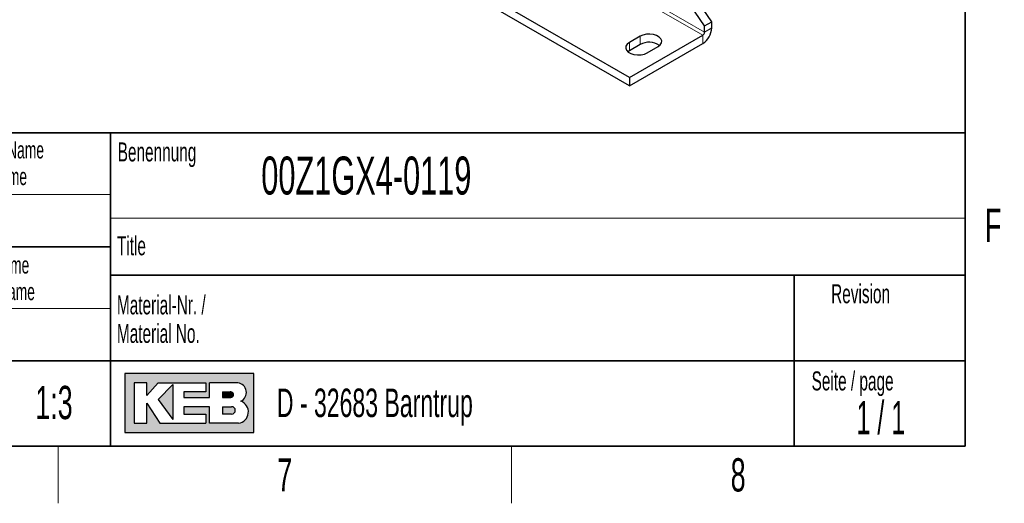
# Model space of a CAD drawing. Header units: millimetres. Extents: x 5 to 418, y 2 to 292.
# Tile 39 of 56: x 308 to 412, y 6 to 57. Entities that reach past the tile are written whole.
import ezdxf

# ---------------------------------------------------------------- set-up
doc = ezdxf.new("R2010")
doc.units = ezdxf.units.MM
doc.layers.add('SLD-0', color=7, linetype='Continuous')
doc.styles.add('SLDTEXTSTYLE0', font='TXT', dxfattribs={"width": 0.605})
doc.styles.add('SLDTEXTSTYLE1', font='TXT', dxfattribs={"width": 0.563})

msp = doc.modelspace()

# ---------------------------------------------------------------- hatches: boundary and pattern name
at = {"linetype": 'Continuous'}
h = msp.add_hatch(color=7, dxfattribs=at)
h.paths.add_polyline_path([(319.519086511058, 13.45626988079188), (333.083981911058, 13.45626988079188), (333.083981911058, 19.65736492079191), (319.519086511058, 19.65736492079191)], flags=0)
edge = h.paths.add_edge_path(flags=0)
edge.add_arc((331.3188604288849, 15.61738520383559), 1.20464082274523, -81.72003226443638, 70.1709600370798, ccw=False)
edge.add_line((331.4923410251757, 14.42530131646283), (331.480008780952, 14.42519098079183))
edge.add_line((331.480008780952, 14.42519098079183), (328.4331606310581, 14.42519098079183))
edge.add_line((328.4331606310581, 14.42519098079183), (328.4331606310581, 16.16924896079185))
edge.add_line((328.4331606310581, 16.16924896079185), (325.7201815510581, 16.16924896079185))
edge.add_line((325.7201815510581, 16.16924896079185), (325.7201815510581, 15.39411208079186))
edge.add_line((325.7201815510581, 15.39411208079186), (328.0455921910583, 15.39411208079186))
edge.add_line((328.0455921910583, 15.39411208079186), (328.0455921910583, 14.42519098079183))
edge.add_line((328.0455921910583, 14.42519098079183), (323.2009866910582, 14.42519098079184))
edge.add_line((323.2009866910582, 14.42519098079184), (321.8444971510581, 16.55681740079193))
edge.add_line((321.8444971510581, 16.55681740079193), (321.8444971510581, 14.42519098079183))
edge.add_line((321.8444971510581, 14.42519098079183), (320.4880076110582, 14.42519098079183))
edge.add_line((320.4880076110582, 14.42519098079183), (320.4880076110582, 18.68844382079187))
edge.add_line((320.4880076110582, 18.68844382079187), (321.8444971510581, 18.68844382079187))
edge.add_line((321.8444971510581, 18.68844382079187), (321.8444971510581, 17.33195428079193))
edge.add_line((321.8444971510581, 17.33195428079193), (323.0072024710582, 18.68844382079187))
edge.add_line((323.0072024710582, 18.68844382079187), (328.0455921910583, 18.68844382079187))
edge.add_line((328.0455921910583, 18.68844382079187), (328.0455921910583, 17.71952272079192))
edge.add_line((328.0455921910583, 17.71952272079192), (325.7201815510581, 17.71952272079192))
edge.add_line((325.7201815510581, 17.71952272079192), (325.7201815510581, 17.13817006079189))
edge.add_line((325.7201815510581, 17.13817006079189), (328.4331606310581, 17.13817006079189))
edge.add_line((328.4331606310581, 17.13817006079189), (328.4331606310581, 18.68844382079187))
edge.add_line((328.4331606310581, 18.68844382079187), (331.4242487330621, 18.68844382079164))
edge.add_line((331.4242487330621, 18.68844382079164), (331.4256482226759, 18.68844382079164))
edge.add_line((331.4256482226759, 18.68844382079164), (331.4259454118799, 18.68845828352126))
edge.add_arc((331.2860949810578, 17.67430640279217), 1.023749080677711, -64.45894120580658, 82.14849338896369, ccw=False)
msp.add_hatch(color=7, dxfattribs=at).paths.add_polyline_path([(324.5574762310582, 14.81275942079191), (324.557476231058, 18.49465960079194), (323.0072024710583, 16.94438584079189)], flags=0)
h = msp.add_hatch(color=7, dxfattribs=at)
edge = h.paths.add_edge_path(flags=0)
edge.add_line((329.7896501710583, 17.13817006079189), (330.6013652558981, 17.13817006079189))
edge.add_arc((330.6568434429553, 17.42884639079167), 0.2959232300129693, 259.1945394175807, 460.8054605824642)
edge.add_line((330.6013652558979, 17.71952272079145), (329.7896501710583, 17.71952272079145))
edge.add_line((329.7896501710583, 17.71952272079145), (329.7896501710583, 17.13817006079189))
h = msp.add_hatch(color=7, dxfattribs=at)
edge = h.paths.add_edge_path(flags=0)
edge.add_line((329.7896501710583, 15.39411208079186), (330.7588584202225, 15.39411208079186))
edge.add_arc((330.7588584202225, 15.78168052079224), 0.3875684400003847, 270.0000000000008, 450.0000000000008)
edge.add_line((330.7588584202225, 16.16924896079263), (330.7386620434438, 16.16924896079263))
edge.add_line((330.7386620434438, 16.16924896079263), (329.7896501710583, 16.16924896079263))
edge.add_line((329.7896501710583, 16.16924896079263), (329.7896501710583, 15.39411208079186))

# ---------------------------------------------------------------- linework, layer by layer
at = {"color": 7, "linetype": 'Continuous', "lineweight": 25}
for p, q in [((380.5650276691, 56.2562234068), (371.9115643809, 68.9544676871)), ((381.3192749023, 56.6916410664), (372.8900393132, 69.0608496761)), ((372.6454317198, 50.8133611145), (356.2393590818, 60.284385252)), ((372.6454317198, 49.9423842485), (355.4849892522, 59.848896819)), ((380.5650276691, 56.2562234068), (381.3192749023, 56.6916410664)), ((380.5650276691, 55.6029907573), (380.5650276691, 56.2562234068)), ((381.3192749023, 56.0384084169), (381.3192749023, 56.6916410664)), ((372.6454317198, 50.8133611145), (380.3764658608, 55.2763921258)), ((373.7768025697, 55.1675377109), (372.6454317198, 54.5144112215)), ((372.6454317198, 49.9423842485), (380.3764658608, 54.4054152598)), ((373.7768025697, 54.2965608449), (372.6454317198, 53.6434343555)), ((374.5310498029, 53.4258670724), (375.6624206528, 54.0789935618)), ((372.6454317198, 53.6434343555), (372.4888300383, 53.5346507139)), ((372.6454317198, 50.8133611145), (372.6454317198, 49.9423842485))]:
    msp.add_line(p, q, dxfattribs=at)
at = {"color": 7, "linetype": 'Continuous', "lineweight": 18}
for p, q in [((380.3764658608, 55.2763921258), (363.9703932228, 64.7474162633)), ((380.5650276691, 55.6029907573), (364.3475474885, 64.9651427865)), ((380.5650276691, 55.6029907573), (381.3192749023, 56.0384084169)), ((373.7768025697, 55.1675377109), (373.7768025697, 54.2965608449)), ((380.3764658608, 54.4054152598), (380.3764658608, 55.2763921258)), ((372.6454317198, 54.5144112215), (372.6454317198, 53.6434343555))]:
    msp.add_line(p, q, dxfattribs=at)
at = {"color": 7, "linetype": 'Continuous', "lineweight": 25, "flags": 128}
for points in [[(375.6624206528, 54.0789935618), (375.889850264, 54.2543795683), (376.0224740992, 54.4596505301), (376.0495477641, 54.6781766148), (375.9688779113, 54.8922541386), (375.7869999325, 55.0845398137), (375.5186484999, 55.2394557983), (375.1855638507, 55.3444517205), (374.8147305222, 55.3910214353), (374.4361912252, 55.3753921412), (374.0806129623, 55.2988300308), (373.7768025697, 55.1675377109)], [(372.6454317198, 54.5144112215), (372.4180021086, 54.339025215), (372.2853782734, 54.1337542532), (372.2583046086, 53.9152281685), (372.3389744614, 53.7011506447), (372.5208524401, 53.5088649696), (372.7892038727, 53.3539489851), (373.1222885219, 53.2489530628), (373.4931218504, 53.202383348), (373.8716611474, 53.2180126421), (374.2272394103, 53.2945747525), (374.5310498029, 53.4258670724)]]:
    msp.add_lwpolyline(points, dxfattribs=at)
at = {"color": 7, "linetype": 'Continuous', "lineweight": 25}
for centre, radius, start, end in [((379.2723201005, 56.1315562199), 2.049073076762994, 302.60547834, 357.3945215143), ((380.1556367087, 55.6216203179), 0.4098146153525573, 302.60547834, 357.3945215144), ((374.7096827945, 52.5858138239), 1.948568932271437, 55.2978845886, 118.6038897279)]:
    msp.add_arc(centre, radius, start, end, dxfattribs=at)
at = {"layer": 'SLD-0', "lineweight": 35}
for p, q in [((408, 12), (408, 282.5)), ((318, 45), (266.3304509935, 45)), ((318, 45), (318, 12)), ((318, 45), (318, 40.1053465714)), ((318, 45), (408, 45)), ((318, 45), (318, 12)), ((408, 45), (408, 12)), ((266.3304509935, 33), (318, 33)), ((408, 30), (318, 30)), ((390, 12), (390, 30)), ((266.3304509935, 21), (318, 21)), ((318, 21), (390, 21)), ((390, 21), (408, 21)), ((26, 12), (408, 12)), ((266.3304509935, 12), (318, 12))]:
    msp.add_line(p, q, dxfattribs=at)
at = {"layer": 'SLD-0', "lineweight": 18}
for p, q in [((266.3304509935, 38.5), (318, 38.5)), ((266.3304509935, 26.5), (318, 26.5)), ((312.5, 6), (312.5, 12)), ((360.25, 6), (360.25, 12))]:
    msp.add_line(p, q, dxfattribs=at)
at = {"layer": 'SLD-0', "color": 7, "linetype": 'Continuous', "lineweight": 18}
msp.add_line((318, 36), (408, 36), dxfattribs=at)
at = {"layer": 'SLD-0', "linetype": 'Continuous'}
for p, q in [((333.0839819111, 19.6573649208), (319.5190865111, 19.6573649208)), ((319.5190865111, 19.6573649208), (319.5190865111, 13.4562698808)), ((321.8444971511, 18.6884438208), (320.4880076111, 18.6884438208)), ((320.4880076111, 18.6884438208), (320.4880076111, 14.4251909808)), ((321.8444971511, 17.3319542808), (323.0072024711, 18.6884438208)), ((321.8444971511, 17.3319542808), (321.8444971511, 18.6884438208)), ((323.0072024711, 18.6884438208), (328.0455921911, 18.6884438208)), ((328.0455921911, 18.6884438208), (328.0455921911, 17.7195227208)), ((331.4242487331, 18.6884438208), (328.4331606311, 18.6884438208)), ((328.4331606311, 17.1381700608), (328.4331606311, 18.6884438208)), ((331.4242487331, 18.6884438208), (331.4256482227, 18.6884438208)), ((331.4256482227, 18.6884438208), (331.4259454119, 18.6884582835)), ((333.0839819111, 13.4562698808), (333.0839819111, 19.6573649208)), ((324.5574762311, 18.4946596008), (323.0072024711, 16.9443858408)), ((324.5574762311, 18.4946596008), (324.5574762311, 14.8127594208)), ((325.7201815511, 17.7195227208), (325.7201815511, 17.1381700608)), ((328.0455921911, 17.7195227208), (325.7201815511, 17.7195227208)), ((329.7896501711, 17.7195227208), (330.6013652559, 17.7195227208)), ((329.7896501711, 17.7195227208), (329.7896501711, 17.1381700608)), ((323.0072024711, 16.9443858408), (324.5574762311, 14.8127594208)), ((325.7201815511, 17.1381700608), (328.4331606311, 17.1381700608)), ((329.7896501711, 17.1381700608), (330.6013652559, 17.1381700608)), ((321.8444971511, 14.4251909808), (321.8444971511, 16.5568174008)), ((321.8444971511, 16.5568174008), (323.2009866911, 14.4251909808)), ((325.7201815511, 16.1692489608), (325.7201815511, 15.3941120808)), ((328.4331606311, 16.1692489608), (325.7201815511, 16.1692489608)), ((328.4331606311, 14.4251909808), (328.4331606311, 16.1692489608)), ((329.7896501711, 16.1692489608), (330.7588584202, 16.1692489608)), ((329.7896501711, 16.1692489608), (329.7896501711, 15.3941120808)), ((330.7386620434, 16.1692489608), (330.7588584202, 16.1692489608)), ((325.7201815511, 15.3941120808), (328.0455921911, 15.3941120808)), ((328.0455921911, 15.3941120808), (328.0455921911, 14.4251909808)), ((330.7588584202, 15.3941120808), (329.7896501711, 15.3941120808)), ((320.4880076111, 14.4251909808), (321.8444971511, 14.4251909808)), ((323.2009866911, 14.4251909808), (328.0455921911, 14.4251909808)), ((331.480008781, 14.4251909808), (328.4331606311, 14.4251909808)), ((331.480008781, 14.4251909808), (331.4923410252, 14.4253013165)), ((319.5190865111, 13.4562698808), (333.0839819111, 13.4562698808))]:
    msp.add_line(p, q, dxfattribs=at)
at = {"layer": 'SLD-0'}
for p, q in [((331.4242487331, 18.6884438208), (331.4256482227, 18.6884438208)), ((331.4256482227, 18.6884438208), (331.4259454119, 18.6884582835)), ((331.480008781, 14.4251909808), (331.4923410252, 14.4253013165))]:
    msp.add_line(p, q, dxfattribs=at)
at = {"layer": 'SLD-0', "color": 7, "linetype": 'Continuous', "lineweight": 35}
msp.add_line((408, 12), (318, 12), dxfattribs=at)
at = {"layer": 'SLD-0', "linetype": 'Continuous'}
for centre, radius, start, end in [((331.2860949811, 17.6743064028), 1.023749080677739, 295.5410587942, 82.148493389), ((330.656843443, 17.4288463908), 0.2959232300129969, 259.1945394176, 100.8054605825), ((331.3188604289, 15.6173852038), 1.204640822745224, 278.2799677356, 70.1709600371), ((330.7588584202, 15.7816805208), 0.3875684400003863, 270, 90)]:
    msp.add_arc(centre, radius, start, end, dxfattribs=at)

# ---------------------------------------------------------------- texts
at = {"layer": 'SLD-0'}
for s, insert, char_height, attachment_point, style in [('Gezeichnet Name', (305.1708434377, 44.1039425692), 1.8, 2, 'SLDTEXTSTYLE0'), ('Benennung', (318.7636716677, 43.9908879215), 2, 1, 'SLDTEXTSTYLE0'), ('00Z1GX4-0119', (333.8826865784, 42.5045188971), 4, 1, 'SLDTEXTSTYLE0'), ('Drawn name', (305.0870934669, 41.303942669), 1.8, 2, 'SLDTEXTSTYLE0'), ('F', (410.9536166, 37.0010772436), 3.5, 2, 'SLDTEXTSTYLE0'), ('Title', (318.6797653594, 34.1107265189), 2, 1, 'SLDTEXTSTYLE0'), ('Geprüft Name', (304.8761939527, 31.9851255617), 1.8, 2, 'SLDTEXTSTYLE0'), ('Approved name', (304.900256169, 29.1851256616), 1.8, 2, 'SLDTEXTSTYLE0'), ('Revision', (393.8965220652, 29.0591225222), 2, 1, 'SLDTEXTSTYLE0'), ('Material-Nr. /', (318.6797653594, 27.8878268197), 2, 1, 'SLDTEXTSTYLE0'), ('Material No.', (318.6797653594, 24.8878267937), 2, 1, 'SLDTEXTSTYLE0'), ('Seite / page', (391.8390568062, 19.8830679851), 2, 1, 'SLDTEXTSTYLE0'), ('1:3', (312.0485231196, 18.3609001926), 3.5, 2, 'SLDTEXTSTYLE0'), ('D - 32683 Barntrup', (335.5202035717, 18.0786992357), 3, 1, 'SLDTEXTSTYLE0'), ('1 / 1', (399.1297679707, 16.7706515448), 3.5, 2, 'SLDTEXTSTYLE1'), ('7', (336.3527123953, 10.7429955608), 3.5, 2, 'SLDTEXTSTYLE0'), ('8', (384.1027123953, 10.7429955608), 3.5, 2, 'SLDTEXTSTYLE0')]:
    msp.add_mtext(s, dxfattribs=dict(at, insert=insert, char_height=char_height, attachment_point=attachment_point, style=style))

doc.saveas('drawing.dxf')
